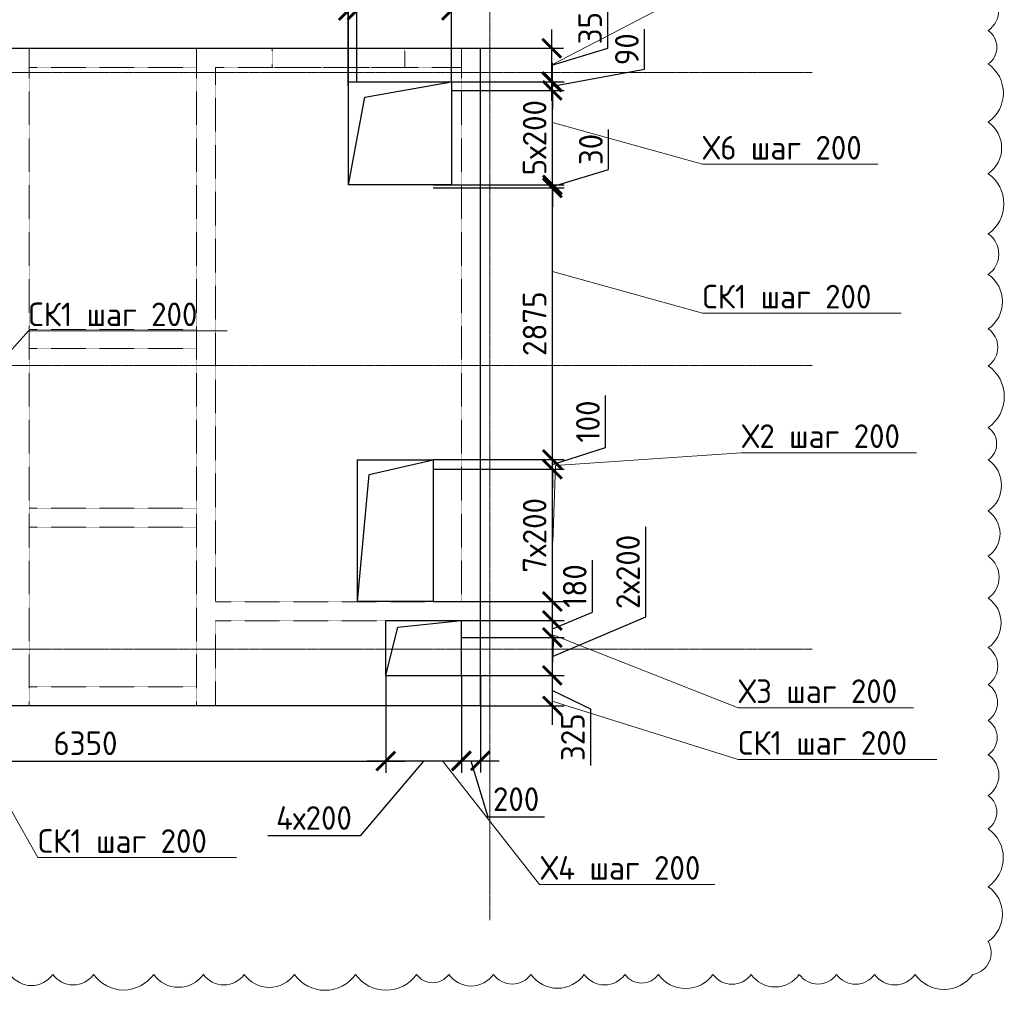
# Model space of a CAD drawing. Header units: millimetres. Extents: x -5898314 to 1055204, y -720802 to 1562611.
# Tile 254 of 256: x -57872 to -47463, y -100333 to -90069. Entities that reach past the tile are written whole.
import ezdxf
from ezdxf import colors
from ezdxf.entities.mleader import LeaderData, LeaderLine
from ezdxf.math import Vec2, Vec3

# ---------------------------------------------------------------- set-up
doc = ezdxf.new("R2010")
doc.units = ezdxf.units.MM
for name, pattern in [('______5', [1100, 800, -100, 100, -100]), ('DASHED', [7, 5, -2, 0]), ('осевая', [50.8, 31.75, -6.35, 6.35, -6.35])]:
    doc.linetypes.add(name, pattern=pattern)
for name, color, linetype, lineweight in [('_0.5', 94, 'Continuous', 50), ('Standard', 7, 'Continuous', 25), ('Оси', 40, '______5', 18), ('Перекрытие ж_бетон', 1, 'Continuous', 30), ('подоснова', 151, 'Continuous', 5), ('СТЕНЫ', 3, 'Continuous', 30)]:
    doc.layers.add(name, color=color, linetype=linetype, lineweight=lineweight)
doc.styles.add('GOST-2.304_Type-B', font='GOST_Common.ttf')
doc.dimstyles.new('СПДС', dxfattribs={"dimscale": 100, "dimtxt": 2.5, "dimasz": 2, "dimexe": 1.25, "dimexo": 0, "dimtad": 1, "dimdec": 0, "dimrnd": 5, "dimtxsty": 'GOST-2.304_Type-B', "dimblk": 'ARCHTICK', "dimcen": 2.5, "dimdle": 2, "dimclrd": 1, "dimclre": 1, "dimclrt": 1, "dimadec": 0, "dimazin": 2, "dimtfac": 0.75, "dimtdec": 0, "dimtmove": 1, "dimatfit": 3, "dimfxl": 1, "dimtfillclr": 256, "dimtolj": 1, "dimarcsym": 1})

# ---------------------------------------------------------------- blocks, each defined once
blk = doc.blocks.new('_ArchTick')
at = {"color": 0, "linetype": 'ByBlock', "const_width": 0.15}
blk.add_lwpolyline([(-0.5, -0.5), (0.5, 0.5)], dxfattribs=at)
blk = doc.blocks.new('*D2040')
at = {"layer": '_0.5', "color": 1, "lineweight": -2, "transparency": 16777216}
for p, q in [((-52241, -97526), (-52241, -96803)), ((-53002, -97003), (-52116, -97003)), ((-52241, -97164), (-51836, -97357)), ((-53002, -97326), (-52116, -97326)), ((-51836, -97357), (-51836, -97957))]:
    blk.add_line(p, q, dxfattribs=at)
at = {"layer": 'DEFPOINTS', "color": 0, "lineweight": 0, "transparency": 16777216}
for p in [(-53002, -97003), (-52241, -97003), (-53002, -97326, 360)]:
    blk.add_point(p, dxfattribs=at)
at = {"layer": '_0.5', "color": 1, "lineweight": -2, "transparency": 16777216, "xscale": 200, "yscale": 200, "zscale": 200}
for p, rotation in [((-52241, -97003), 90), ((-52241, -97326), 270)]:
    blk.add_blockref('_ArchTick', p, dxfattribs=dict(at, rotation=rotation))
at = {"layer": '_0.5', "color": 1, "lineweight": 0, "transparency": 16777216, "insert": (-52024, -97657), "char_height": 250, "attachment_point": 5, "rotation": 90, "style": 'GOST-2.304_Type-B'}
blk.add_mtext('\\A1;325', dxfattribs=at)
blk = doc.blocks.new('*D2041')
at = {"layer": '_0.5', "color": 1, "lineweight": -2, "transparency": 16777216}
for p, q in [((-51254, -96384), (-51254, -95434)), ((-52241, -96803), (-51254, -96384)), ((-52241, -97203), (-52241, -96403)), ((-53202, -96603), (-52116, -96603)), ((-53202, -97003), (-52116, -97003))]:
    blk.add_line(p, q, dxfattribs=at)
at = {"layer": 'DEFPOINTS', "color": 0, "lineweight": 0, "transparency": 16777216}
for p in [(-53202, -96603), (-52241, -96603), (-53202, -97003)]:
    blk.add_point(p, dxfattribs=at)
at = {"layer": '_0.5', "color": 1, "lineweight": -2, "transparency": 16777216, "xscale": 200, "yscale": 200, "zscale": 200}
for p, rotation in [((-52241, -96603), 90), ((-52241, -97003), 270)]:
    blk.add_blockref('_ArchTick', p, dxfattribs=dict(at, rotation=rotation))
at = {"layer": '_0.5', "color": 1, "lineweight": 0, "transparency": 16777216, "insert": (-51441, -95909), "char_height": 250, "attachment_point": 5, "rotation": 90, "style": 'GOST-2.304_Type-B'}
blk.add_mtext('\\A1;2х200', dxfattribs=at)
blk = doc.blocks.new('*D2042')
at = {"layer": '_0.5', "color": 1, "lineweight": -2, "transparency": 16777216}
for p, q in [((-51817, -96334), (-51817, -95784)), ((-52241, -96803), (-52241, -96222)), ((-52241, -96512), (-51817, -96334)), ((-53202, -96422), (-52116, -96422)), ((-53202, -96603), (-52116, -96603))]:
    blk.add_line(p, q, dxfattribs=at)
at = {"layer": 'DEFPOINTS', "color": 0, "lineweight": 0, "transparency": 16777216}
for p in [(-53202, -96422), (-52241, -96422), (-53202, -96603)]:
    blk.add_point(p, dxfattribs=at)
at = {"layer": '_0.5', "color": 1, "lineweight": -2, "transparency": 16777216, "xscale": 200, "yscale": 200, "zscale": 200}
for p, rotation in [((-52241, -96422), 90), ((-52241, -96603), 270)]:
    blk.add_blockref('_ArchTick', p, dxfattribs=dict(at, rotation=rotation))
at = {"layer": '_0.5', "color": 1, "lineweight": 0, "transparency": 16777216, "insert": (-52004, -96059), "char_height": 250, "attachment_point": 5, "rotation": 90, "style": 'GOST-2.304_Type-B'}
blk.add_mtext('\\A1;180', dxfattribs=at)
blk = doc.blocks.new('_None')
blk = doc.blocks.new('*D2043')
at = {"layer": '_0.5', "color": 1, "lineweight": -2, "transparency": 16777216}
for p, q in [((-52241, -96422), (-52241, -94622)), ((-53502, -94822), (-52116, -94822)), ((-53502, -96222), (-52116, -96222))]:
    blk.add_line(p, q, dxfattribs=at)
at = {"layer": 'DEFPOINTS', "color": 0, "lineweight": 0, "transparency": 16777216}
for p in [(-53502, -94822), (-52241, -94822), (-53502, -96222)]:
    blk.add_point(p, dxfattribs=at)
at = {"layer": '_0.5', "color": 1, "lineweight": -2, "transparency": 16777216, "xscale": 200, "yscale": 200, "zscale": 200}
for p, rotation in [((-52241, -94822), 90), ((-52241, -96222), 270)]:
    blk.add_blockref('_ArchTick', p, dxfattribs=dict(at, rotation=rotation))
at = {"layer": '_0.5', "color": 1, "lineweight": 0, "transparency": 16777216, "insert": (-52428, -95522), "char_height": 250, "attachment_point": 5, "rotation": 90, "style": 'GOST-2.304_Type-B'}
blk.add_mtext('\\A1;7х200', dxfattribs=at)
blk = doc.blocks.new('*D2044')
at = {"layer": '_0.5', "color": 1, "lineweight": -2, "transparency": 16777216}
for p, q in [((-51678, -94594), (-51678, -94044)), ((-52241, -94722), (-52241, -94522)), ((-52241, -94772), (-51678, -94594)), ((-53502, -94722), (-52116, -94722)), ((-52241, -94822), (-52241, -94722)), ((-52241, -94822), (-52241, -94722)), ((-53502, -94822), (-52116, -94822)), ((-52241, -94822), (-52241, -95022))]:
    blk.add_line(p, q, dxfattribs=at)
at = {"layer": 'DEFPOINTS', "color": 0, "lineweight": 0, "transparency": 16777216}
for p in [(-53502, -94722), (-52241, -94722), (-53502, -94822)]:
    blk.add_point(p, dxfattribs=at)
at = {"layer": '_0.5', "color": 1, "lineweight": -2, "transparency": 16777216, "xscale": 200, "yscale": 200, "zscale": 200}
for p, rotation in [((-52241, -94722), 270), ((-52241, -94822), 90)]:
    blk.add_blockref('_ArchTick', p, dxfattribs=dict(at, rotation=rotation))
at = {"layer": '_0.5', "color": 1, "lineweight": 0, "transparency": 16777216, "insert": (-51865, -94319), "char_height": 250, "attachment_point": 5, "rotation": 90, "style": 'GOST-2.304_Type-B'}
blk.add_mtext('\\A1;100', dxfattribs=at)
blk = doc.blocks.new('*D2045')
at = {"layer": '_0.5', "color": 1, "lineweight": -2, "transparency": 16777216}
for p, q in [((-52241, -92017), (-52241, -90617)), ((-53307, -90817), (-52116, -90817)), ((-53307, -91817), (-52116, -91817))]:
    blk.add_line(p, q, dxfattribs=at)
at = {"layer": 'DEFPOINTS', "color": 0, "lineweight": 0, "transparency": 16777216}
for p in [(-53307, -90817), (-52241, -90817), (-53307, -91817)]:
    blk.add_point(p, dxfattribs=at)
at = {"layer": '_0.5', "color": 1, "lineweight": -2, "transparency": 16777216, "xscale": 200, "yscale": 200, "zscale": 200}
for p, rotation in [((-52241, -90817), 90), ((-52241, -91817), 270)]:
    blk.add_blockref('_ArchTick', p, dxfattribs=dict(at, rotation=rotation))
at = {"layer": '_0.5', "color": 1, "lineweight": 0, "transparency": 16777216, "insert": (-52428, -91317), "char_height": 250, "attachment_point": 5, "rotation": 90, "style": 'GOST-2.304_Type-B'}
blk.add_mtext('\\A1;5х200', dxfattribs=at)
blk = doc.blocks.new('*D2046')
at = {"layer": '_0.5', "color": 1, "lineweight": -2, "transparency": 16777216}
for p, q in [((-51265, -90594), (-51265, -90169)), ((-52241, -90727), (-52241, -90527)), ((-52241, -90772), (-51265, -90594)), ((-53307, -90727), (-52116, -90727)), ((-52241, -90817), (-52241, -90727)), ((-52241, -90817), (-52241, -90727)), ((-53307, -90817), (-52116, -90817)), ((-52241, -90817), (-52241, -91017))]:
    blk.add_line(p, q, dxfattribs=at)
at = {"layer": 'DEFPOINTS', "color": 0, "lineweight": 0, "transparency": 16777216}
for p in [(-53307, -90727), (-52241, -90727), (-53307, -90817)]:
    blk.add_point(p, dxfattribs=at)
at = {"layer": '_0.5', "color": 1, "lineweight": -2, "transparency": 16777216, "xscale": 200, "yscale": 200, "zscale": 200}
for p, rotation in [((-52241, -90727), 270), ((-52241, -90817), 90)]:
    blk.add_blockref('_ArchTick', p, dxfattribs=dict(at, rotation=rotation))
at = {"layer": '_0.5', "color": 1, "lineweight": 0, "transparency": 16777216, "insert": (-51453, -90382), "char_height": 250, "attachment_point": 5, "rotation": 90, "style": 'GOST-2.304_Type-B'}
blk.add_mtext('\\A1;90', dxfattribs=at)
blk = doc.blocks.new('*D2047')
at = {"layer": '_0.5', "color": 1, "lineweight": -2, "transparency": 16777216}
for p, q in [((-54307, -90727), (-54307, -89845)), ((-53307, -90727), (-53307, -89845)), ((-53107, -89970), (-54507, -89970))]:
    blk.add_line(p, q, dxfattribs=at)
at = {"layer": 'DEFPOINTS', "color": 0, "lineweight": 0, "transparency": 16777216}
for p in [(-54307, -89970), (-54307, -90727), (-53307, -90727)]:
    blk.add_point(p, dxfattribs=at)
at = {"layer": '_0.5', "color": 1, "lineweight": -2, "transparency": 16777216, "xscale": 200, "yscale": 200, "zscale": 200, "rotation": 180}
blk.add_blockref('_ArchTick', (-54307, -89970), dxfattribs=at)
at = {"layer": '_0.5', "color": 1, "lineweight": -2, "transparency": 16777216, "xscale": 200, "yscale": 200, "zscale": 200}
blk.add_blockref('_ArchTick', (-53307, -89970), dxfattribs=at)
at = {"layer": '_0.5', "color": 1, "lineweight": 0, "transparency": 16777216, "insert": (-53807, -89782), "char_height": 250, "attachment_point": 5, "style": 'GOST-2.304_Type-B'}
blk.add_mtext('\\A1;5х200', dxfattribs=at)
blk = doc.blocks.new('*D2048')
at = {"layer": '_0.5', "color": 1, "lineweight": -2, "transparency": 16777216}
for p, q in [((-54352, -89970), (-54249, -89626)), ((-54249, -89626), (-53824, -89626)), ((-54397, -90727), (-54397, -89845)), ((-54307, -90727), (-54307, -89845)), ((-54397, -89970), (-54597, -89970)), ((-54307, -89970), (-54397, -89970)), ((-54307, -89970), (-54397, -89970)), ((-54307, -89970), (-54107, -89970))]:
    blk.add_line(p, q, dxfattribs=at)
at = {"layer": 'DEFPOINTS', "color": 0, "lineweight": 0, "transparency": 16777216}
for p in [(-54397, -89970), (-54397, -90727), (-54307, -90727)]:
    blk.add_point(p, dxfattribs=at)
at = {"layer": '_0.5', "color": 1, "lineweight": -2, "transparency": 16777216, "xscale": 200, "yscale": 200, "zscale": 200}
blk.add_blockref('_ArchTick', (-54397, -89970), dxfattribs=at)
at = {"layer": '_0.5', "color": 1, "lineweight": -2, "transparency": 16777216, "xscale": 200, "yscale": 200, "zscale": 200, "rotation": 180}
blk.add_blockref('_ArchTick', (-54307, -89970), dxfattribs=at)
at = {"layer": '_0.5', "color": 1, "lineweight": 0, "transparency": 16777216, "insert": (-54037, -89438), "char_height": 250, "attachment_point": 5, "style": 'GOST-2.304_Type-B'}
blk.add_mtext('\\A1;90', dxfattribs=at)
blk = doc.blocks.new('*D2060')
at = {"layer": '_0.5', "color": 1, "lineweight": -2, "transparency": 16777216}
for p, q in [((-53202, -97003), (-53202, -98031)), ((-53002, -97003), (-53002, -98031)), ((-53402, -97906), (-52802, -97906)), ((-53102, -97906), (-52924, -98499)), ((-52924, -98499), (-52324, -98499))]:
    blk.add_line(p, q, dxfattribs=at)
at = {"layer": 'DEFPOINTS', "color": 0, "lineweight": 0, "transparency": 16777216}
for p in [(-53202, -97003), (-53002, -97003), (-53002, -97906)]:
    blk.add_point(p, dxfattribs=at)
at = {"layer": '_0.5', "color": 1, "lineweight": -2, "transparency": 16777216, "xscale": 200, "yscale": 200, "zscale": 200, "rotation": 180}
blk.add_blockref('_ArchTick', (-53202, -97906), dxfattribs=at)
at = {"layer": '_0.5', "color": 1, "lineweight": -2, "transparency": 16777216, "xscale": 200, "yscale": 200, "zscale": 200}
blk.add_blockref('_ArchTick', (-53002, -97906), dxfattribs=at)
at = {"layer": '_0.5', "color": 1, "lineweight": 0, "transparency": 16777216, "insert": (-52624, -98312), "char_height": 250, "attachment_point": 5, "style": 'GOST-2.304_Type-B'}
blk.add_mtext('\\A1;200', dxfattribs=at)
blk = doc.blocks.new('*D2061')
at = {"layer": '_0.5', "color": 1, "lineweight": -2, "transparency": 16777216}
for p, q in [((-54002, -97003), (-54002, -98034)), ((-53202, -97003), (-53202, -98034)), ((-53602, -97909), (-54274, -98699)), ((-53002, -97909), (-54202, -97909)), ((-54274, -98699), (-55249, -98699))]:
    blk.add_line(p, q, dxfattribs=at)
at = {"layer": 'DEFPOINTS', "color": 0, "lineweight": 0, "transparency": 16777216}
for p in [(-54002, -97003), (-53202, -97003, 231), (-54002, -97909)]:
    blk.add_point(p, dxfattribs=at)
at = {"layer": '_0.5', "color": 1, "lineweight": -2, "transparency": 16777216, "xscale": 200, "yscale": 200, "zscale": 200, "rotation": 180}
blk.add_blockref('_ArchTick', (-54002, -97909), dxfattribs=at)
at = {"layer": '_0.5', "color": 1, "lineweight": -2, "transparency": 16777216, "xscale": 200, "yscale": 200, "zscale": 200}
blk.add_blockref('_ArchTick', (-53202, -97909), dxfattribs=at)
at = {"layer": '_0.5', "color": 1, "lineweight": 0, "transparency": 16777216, "insert": (-54761, -98511), "char_height": 250, "attachment_point": 5, "style": 'GOST-2.304_Type-B'}
blk.add_mtext('\\A1;4х200', dxfattribs=at)
blk = doc.blocks.new('*D2062')
at = {"layer": '_0.5', "color": 1, "lineweight": -2, "transparency": 16777216}
for p, q in [((-60352, -97326), (-60352, -98034)), ((-54002, -97326), (-54002, -98034)), ((-60552, -97909), (-53802, -97909))]:
    blk.add_line(p, q, dxfattribs=at)
at = {"layer": 'DEFPOINTS', "color": 0, "lineweight": 0, "transparency": 16777216}
for p in [(-60352, -97326, 360), (-54002, -97326), (-54002, -97909)]:
    blk.add_point(p, dxfattribs=at)
at = {"layer": '_0.5', "color": 1, "lineweight": -2, "transparency": 16777216, "xscale": 200, "yscale": 200, "zscale": 200, "rotation": 180}
blk.add_blockref('_ArchTick', (-60352, -97909), dxfattribs=at)
at = {"layer": '_0.5', "color": 1, "lineweight": -2, "transparency": 16777216, "xscale": 200, "yscale": 200, "zscale": 200}
blk.add_blockref('_ArchTick', (-54002, -97909), dxfattribs=at)
at = {"layer": '_0.5', "color": 1, "lineweight": 0, "transparency": 16777216, "insert": (-57177, -97721), "char_height": 250, "attachment_point": 5, "style": 'GOST-2.304_Type-B'}
blk.add_mtext('\\A1;6350', dxfattribs=at)
blk = doc.blocks.new('*D2063')
at = {"layer": '_0.5', "color": 1, "lineweight": -2, "transparency": 16777216}
for p, q in [((-52241, -94921), (-52241, -91647)), ((-53502, -91847), (-52116, -91847)), ((-53496, -94721), (-52116, -94721))]:
    blk.add_line(p, q, dxfattribs=at)
at = {"layer": 'DEFPOINTS', "color": 0, "lineweight": 0, "transparency": 16777216}
for p in [(-53502, -91847), (-52241, -91847), (-53496, -94721)]:
    blk.add_point(p, dxfattribs=at)
at = {"layer": '_0.5', "color": 1, "lineweight": -2, "transparency": 16777216, "xscale": 200, "yscale": 200, "zscale": 200}
for p, rotation in [((-52241, -91847), 90), ((-52241, -94721), 270)]:
    blk.add_blockref('_ArchTick', p, dxfattribs=dict(at, rotation=rotation))
at = {"layer": '_0.5', "color": 1, "lineweight": 0, "transparency": 16777216, "insert": (-52428, -93284), "char_height": 250, "attachment_point": 5, "rotation": 90, "style": 'GOST-2.304_Type-B'}
blk.add_mtext('\\A1;2875', dxfattribs=at)
blk = doc.blocks.new('*D2064')
at = {"layer": '_0.5', "color": 1, "lineweight": -2, "transparency": 16777216}
for p, q in [((-51647, -91654), (-51647, -91229)), ((-52241, -91817), (-52241, -91617)), ((-52241, -91832), (-51647, -91654)), ((-53502, -91817), (-52116, -91817)), ((-53502, -91847), (-52116, -91847)), ((-52241, -91847), (-52241, -91817)), ((-52241, -91847), (-52241, -91817)), ((-52241, -91847), (-52241, -92047))]:
    blk.add_line(p, q, dxfattribs=at)
at = {"layer": 'DEFPOINTS', "color": 0, "lineweight": 0, "transparency": 16777216}
for p in [(-53502, -91817), (-53502, -91847), (-52241, -91817)]:
    blk.add_point(p, dxfattribs=at)
at = {"layer": '_0.5', "color": 1, "lineweight": -2, "transparency": 16777216, "xscale": 200, "yscale": 200, "zscale": 200}
for p, rotation in [((-52241, -91817), 270), ((-52241, -91847), 90)]:
    blk.add_blockref('_ArchTick', p, dxfattribs=dict(at, rotation=rotation))
at = {"layer": '_0.5', "color": 1, "lineweight": 0, "transparency": 16777216, "insert": (-51834, -91442), "char_height": 250, "attachment_point": 5, "rotation": 90, "style": 'GOST-2.304_Type-B'}
blk.add_mtext('\\A1;30', dxfattribs=at)
blk = doc.blocks.new('*D2068')
at = {"layer": '_0.5', "color": 1, "lineweight": -2, "transparency": 16777216}
for p, q in [((-51654, -90372), (-51654, -89772)), ((-52248, -90927), (-52248, -90172)), ((-53307, -90372), (-52123, -90372)), ((-52248, -90550), (-51654, -90372)), ((-53307, -90727), (-52123, -90727))]:
    blk.add_line(p, q, dxfattribs=at)
at = {"layer": 'DEFPOINTS', "color": 0, "lineweight": 0, "transparency": 16777216}
for p in [(-53307, -90372), (-52248, -90372), (-53307, -90727)]:
    blk.add_point(p, dxfattribs=at)
at = {"layer": '_0.5', "color": 1, "lineweight": -2, "transparency": 16777216, "xscale": 200, "yscale": 200, "zscale": 200}
for p, rotation in [((-52248, -90372), 90), ((-52248, -90727), 270)]:
    blk.add_blockref('_ArchTick', p, dxfattribs=dict(at, rotation=rotation))
at = {"layer": '_0.5', "color": 1, "lineweight": 0, "transparency": 16777216, "insert": (-51842, -90072), "char_height": 250, "attachment_point": 5, "rotation": 90, "style": 'GOST-2.304_Type-B'}
blk.add_mtext('\\A1;355', dxfattribs=at)
blk = doc.blocks.new('*D2075')
at = {"layer": '_0.5', "color": 1, "lineweight": -2, "transparency": 16777216}
for p, q in [((-59188, -90770), (-59188, -89848)), ((-54398, -90770), (-54398, -89848)), ((-59388, -89973), (-54198, -89973))]:
    blk.add_line(p, q, dxfattribs=at)
at = {"layer": 'DEFPOINTS', "color": 0, "lineweight": 0, "transparency": 16777216}
for p in [(-54398, -89973), (-59188, -90770), (-54398, -90770)]:
    blk.add_point(p, dxfattribs=at)
at = {"layer": '_0.5', "color": 1, "lineweight": -2, "transparency": 16777216, "xscale": 200, "yscale": 200, "zscale": 200, "rotation": 180}
blk.add_blockref('_ArchTick', (-59188, -89973), dxfattribs=at)
at = {"layer": '_0.5', "color": 1, "lineweight": -2, "transparency": 16777216, "xscale": 200, "yscale": 200, "zscale": 200}
blk.add_blockref('_ArchTick', (-54398, -89973), dxfattribs=at)
at = {"layer": '_0.5', "color": 1, "lineweight": 0, "transparency": 16777216, "insert": (-56793, -89785), "char_height": 250, "attachment_point": 5, "style": 'GOST-2.304_Type-B'}
blk.add_mtext('\\A1;4790', dxfattribs=at)

msp = doc.modelspace()

# ---------------------------------------------------------------- linework, layer by layer
at = {"layer": '_0.5', "color": 240, "lineweight": 0, "true_color": 0xed1f24}
msp.add_lwpolyline([(-57974.8, -100164.79, 0.52056705), (-57521.4, -100164.79, 0.52056705), (-57091.27, -100164.79, 0.52056705), (-56455.84, -100164.79, 0.52056705), (-55930.08, -100164.79, 0.52056705), (-55498.41, -100164.79, 0.52056705), (-54968.59, -100164.79, 0.52056705), (-54320.96, -100164.79, 0.52056705), (-53676.34, -100164.79, 0.52056705), (-53335.29, -100164.79, 0.52056705), (-52862.05, -100164.79, 0.52056705), (-52467.57, -100164.79, 0.52056705), (-51903.69, -100164.79, 0.52056705), (-51473.68, -100164.79, 0.52056705), (-51119.39, -100164.79, 0.52056705), (-50543.05, -100164.79, 0.52056705), (-50139.71, -100164.79, 0.52056705), (-49629.87, -100164.79, 0.52056705), (-49236.23, -100164.79, 0.52056705), (-48835.12, -100164.79, 0.52056705), (-48405.82, -100164.79, 0.52056705), (-47794.48, -100164.79, 0.52056705), (-47632.75, -99816.46, 0.52056705), (-47632.75, -99237.68, 0.52056705), (-47632.75, -98624.63, 0.52056705), (-47632.75, -98273.99, 0.52056705), (-47632.75, -97842.45, 0.52056705), (-47632.75, -97479.42, 0.52056705), (-47632.75, -97099.01, 0.52056705), (-47632.75, -96709.69, 0.52056705), (-47632.75, -96186.62, 0.52056705), (-47632.75, -95743.67, 0.52056705), (-47632.75, -95264.82, 0.52056705), (-47632.75, -94723.72, 0.52056705), (-47632.75, -94382.01, 0.52056705), (-47632.75, -93729.31, 0.52056705), (-47632.75, -93339.64, 0.52056705), (-47632.75, -92762.59, 0.52056705), (-47632.75, -92333.31, 0.52056705), (-47632.75, -91698.07, 0.52056705), (-47632.75, -91152.53, 0.52056705), (-47632.75, -90537.79, 0.52056705), (-47632.75, -90184.72, 0.52056705), (-47632.75, -89756.3, 0.52056705)], format="xyb", dxfattribs=at)
at = {"layer": 'Standard', "color": 7, "linetype": 'Continuous', "lineweight": 25, "transparency": 33554687}
for points in [[(-54397.2, -91817.41), (-54222.68, -90887.96), (-53307.2, -90727.41)], [(-54302.29, -96222.32), (-54177.56, -94878.75), (-53502.29, -94722.32)], [(-54002.29, -97002.63), (-53875.12, -96493.34), (-53202.29, -96422.34)]]:
    msp.add_lwpolyline(points, dxfattribs=at)
at = {"layer": 'Оси', "color": 16, "linetype": 'осевая', "lineweight": 0, "ltscale": 0.5, "transparency": 33554687}
for p, q in [((-52902.29, -86864.01), (-52902.29, -99591.78)), ((-64643.31, -90627.32), (-49495.48, -90627.32)), ((-64643.31, -93727.32), (-49495.48, -93727.32)), ((-64643.31, -96727.32), (-49495.48, -96727.32))]:
    msp.add_line(p, q, dxfattribs=at)
at = {"layer": 'Перекрытие ж_бетон', "color": 3}
for p, q in [((-54002.29, -96422.34), (-53202.29, -96422.34)), ((-54002.29, -97002.63), (-54002.29, -96422.34)), ((-53202.29, -97002.63), (-53202.29, -96422.34)), ((-54002.29, -97002.63), (-53202.29, -97002.63))]:
    msp.add_line(p, q, dxfattribs=at)
at = {"layer": 'Перекрытие ж_бетон', "color": 3, "elevation": 360}
msp.add_lwpolyline([(-60352.29, -90372.33), (-53002.43, -90372.33), (-53002.43, -97326.33), (-60352.29, -97326.33)], close=True, dxfattribs=at)
at = {"layer": 'Перекрытие ж_бетон', "color": 3}
for points in [[(-54397.2, -90727.41), (-53307.2, -90727.41), (-53307.2, -91817.41), (-54397.2, -91817.41), (-54397.2, -90727.41)], [(-53502.29, -96222.32), (-54302.29, -96222.32), (-54302.29, -94722.32), (-53502.29, -94722.32), (-53502.29, -96222.32)]]:
    msp.add_lwpolyline(points, close=True, dxfattribs=at)
at = {"layer": 'СТЕНЫ', "color": 252, "linetype": 'DASHED', "lineweight": 0, "ltscale": 0.5, "true_color": 0x939598, "transparency": 33554687}
for p, q in [((-57772.29, -90375.55), (-57772.29, -97325.55)), ((-57772.29, -90375.55), (-57772.29, -90375.55)), ((-56002.29, -90375.55), (-56002.29, -97325.55)), ((-56002.29, -90375.55), (-56002.29, -90375.55)), ((-53202.29, -90375.55), (-53202.29, -96225.55)), ((-53202.29, -90375.55), (-53202.29, -90375.55)), ((-57772.29, -90575.55), (-57772.29, -90575.55)), ((-56002.29, -90575.55), (-57772.29, -90575.55)), ((-56002.29, -90575.55), (-56002.29, -90575.55)), ((-55802.29, -90575.55), (-53202.29, -90575.55)), ((-55802.29, -90575.55), (-55802.29, -90575.55)), ((-55802.29, -90575.55), (-55802.29, -96225.55)), ((-53202.29, -90575.55), (-53202.29, -90575.55)), ((-53002.43, -97326.33, 360), (-53002.29, -90625.55)), ((-57772.29, -93345.55), (-57772.29, -93345.55)), ((-56002.29, -93345.55), (-57772.29, -93345.55)), ((-56002.29, -93345.55), (-56002.29, -93345.55)), ((-56002.29, -93545.55), (-57772.29, -93545.55)), ((-57772.29, -93545.55), (-57772.29, -93545.55)), ((-56002.29, -93545.55), (-56002.29, -93545.55)), ((-57772.29, -95235.55), (-56002.29, -95235.55)), ((-57772.29, -95235.55), (-57772.29, -95235.55)), ((-56002.29, -95235.55), (-56002.29, -95235.55)), ((-57772.29, -95435.55), (-57772.29, -95435.55)), ((-57772.29, -95435.55), (-56002.29, -95435.55)), ((-56002.29, -95435.55), (-56002.29, -95435.55)), ((-53202.29, -96225.55), (-55802.29, -96225.55)), ((-55802.29, -96225.55), (-55802.29, -96225.55)), ((-53202.29, -96225.55), (-53202.29, -96225.55)), ((-55802.29, -96425.55), (-55802.29, -96425.55)), ((-53202.29, -96425.55), (-55802.29, -96425.55)), ((-55802.29, -96425.55), (-55802.29, -97325.55)), ((-53302.29, -96425.55), (-53302.29, -96425.55)), ((-53202.29, -97326.33, 360), (-53202.29, -96425.55)), ((-57772.29, -97125.55), (-57772.29, -97125.55)), ((-56002.29, -97125.55), (-57772.29, -97125.55)), ((-56002.29, -97125.55), (-56002.29, -97125.55)), ((-57972.29, -97325.55), (-55802.29, -97325.55)), ((-57772.29, -97325.55), (-57772.29, -97325.55)), ((-56002.29, -97325.55), (-56002.29, -97325.55)), ((-55802.29, -97325.55), (-55802.29, -97325.55))]:
    msp.add_line(p, q, dxfattribs=at)
msp.add_lwpolyline([(-53002.29, -90625.55), (-53002.15, -90375.55), (-60352.15, -90375.55), (-60352.15, -90625.55)], dxfattribs=at)
at = {"layer": 'СТЕНЫ', "color": 252, "linetype": 'DASHED', "lineweight": 0, "ltscale": 0.5, "true_color": 0x939598, "transparency": 33554687, "elevation": -360}
msp.add_lwpolyline([(-55201.89, -90372.55), (-53802.15, -90372.55), (-53802.15, -90575.55), (-55201.89, -90575.55)], close=True, dxfattribs=at)

# ---------------------------------------------------------------- dimensions: what is measured, and where the dimension line sits
at = {"layer": '_0.5', "color": 1, "lineweight": 0}
for base, p1, p2, picture, middle in [((-54397.2, -89969.56), (-54307.2, -90727.41), (-54397.2, -90727.41), '*D2048', (-54186.58, -89438.31)), ((-54397.75, -89972.62), (-59188.21, -90769.86), (-54397.75, -90769.86), '*D2075', (-56792.98, -89785.12)), ((-53002.43, -97905.52), (-53202.29, -97002.63), (-53002.43, -97002.63), '*D2060', (-52861.73, -98311.77)), ((-54002.29, -97908.51), (-60352.29, -97326.33, 360), (-54002.29, -97326.33), '*D2062', (-57177.29, -97721.01))]:
    dim = msp.add_linear_dim(base=base, p1=p1, p2=p2, dimstyle='СПДС', dxfattribs=at)
    dim.commit()
    dim.dimension.update_dxf_attribs({"geometry": picture, "text_midpoint": middle})
dim = msp.add_linear_dim(base=(-54307.2, -89969.56), p1=(-53307.2, -90727.41), p2=(-54307.2, -90727.41), text='5х200', dimstyle='СПДС', dxfattribs=at)
dim.commit()
dim.dimension.update_dxf_attribs({"geometry": '*D2047', "text_midpoint": (-53807.2, -89782.06)})
for base, p1, p2, picture, middle in [((-52247.98, -90372.33), (-53307.2, -90727.41), (-53307.2, -90372.33), '*D2068', (-51841.73, -90309.24)), ((-52240.65, -91817.41), (-53502.29, -91847.41), (-53502.29, -91817.41), '*D2064', (-51834.4, -91591.79)), ((-52240.65, -91847.41), (-53495.69, -94720.8), (-53502.29, -91847.41), '*D2063', (-52428.15, -93284.1))]:
    dim = msp.add_linear_dim(base=base, p1=p1, p2=p2, angle=90, dimstyle='СПДС', dxfattribs=at)
    dim.commit()
    dim.dimension.update_dxf_attribs({"geometry": picture, "text_midpoint": middle})
for base, p1, p2, picture, middle in [((-52240.65, -90727.41), (-53307.2, -90817.41), (-53307.2, -90727.41), '*D2046', (-51265.41, -90531.79)), ((-52240.65, -94722.32), (-53502.29, -94822.32), (-53502.29, -94722.32), '*D2044', (-51678, -94531.7)), ((-52240.65, -96422.34), (-53202.29, -96602.63), (-53202.29, -96422.34), '*D2042', (-51816.57, -96271.86)), ((-52240.65, -97002.63), (-53002.43, -97326.33, 360), (-53002.42, -97002.63), '*D2040', (-51836.43, -97419.97))]:
    dim = msp.add_linear_dim(base=base, p1=p1, p2=p2, angle=90, dimstyle='СПДС', dxfattribs=at)
    dim.commit()
    dim.dimension.update_dxf_attribs({"geometry": picture, "text_midpoint": middle, "dimtype": 160})
for base, p1, p2, text, picture, middle in [((-52240.65, -90817.41), (-53307.2, -91817.41), (-53307.2, -90817.41), '5х200', '*D2045', (-52428.15, -91317.41)), ((-52240.65, -94822.32), (-53502.29, -96222.32), (-53502.29, -94822.32), '7х200', '*D2043', (-52428.15, -95522.32))]:
    dim = msp.add_linear_dim(base=base, p1=p1, p2=p2, angle=90, text=text, dimstyle='СПДС', dxfattribs=at)
    dim.commit()
    dim.dimension.update_dxf_attribs({"geometry": picture, "text_midpoint": middle})
dim = msp.add_linear_dim(base=(-52240.65, -96602.63), p1=(-53202.29, -97002.63), p2=(-53202.29, -96602.63), angle=90, text='2х200', dimstyle='СПДС', dxfattribs=at)
dim.commit()
dim.dimension.update_dxf_attribs({"geometry": '*D2041', "text_midpoint": (-51253.64, -96321.97), "dimtype": 160})
dim = msp.add_linear_dim(base=(-54002.29, -97908.51), p1=(-53202.29, -97002.63, 230.63), p2=(-54002.29, -97002.63), text='4х200', dimstyle='СПДС', dxfattribs=at)
dim.commit()
dim.dimension.update_dxf_attribs({"geometry": '*D2061', "text_midpoint": (-54336.18, -98698.88), "dimtype": 160})

# ---------------------------------------------------------------- leaders
at = {"layer": 'подоснова', "color": 2, "lineweight": 0, "ltscale": 0.3}
ml = msp.add_multileader_mtext('Standard', dxfattribs=at)
ml.set_content('СК1 шаг 200 ', color=2, style='GOST-2.304_Type-B')
ml.set_leader_properties(color=256, linetype='ByLayer', lineweight=15)
ml.set_arrow_properties(name='NONE')
ml.build(insert=Vec2(0, 0))
ml.multileader.update_dxf_attribs({"text_left_attachment_type": 6, "text_right_attachment_type": 6, "dogleg_length": 0.1, "arrow_head_size": 18})
ctx = ml.context
ctx.base_point, ctx.char_height, ctx.arrow_head_size, ctx.landing_gap_size, ctx.plane_origin = Vec3(-50653.77, -89717.78), 250, 18, 20, Vec3(-52180.21, -86090.63)
ctx.left_attachment, ctx.right_attachment, ctx.text_align_type = 6, 6, 1
notes = []
notes.append((ctx, [(0, (1, 1, 0), (-50653.87, -89717.78), (1, 0), 0.1, [(2, [(-52240.65, -90544.73)], 0, [])])]))
ctx.mtext.insert, ctx.mtext.alignment, ctx.mtext.flow_direction = Vec3(-49760.66, -89417.78), 2, 5
ml = msp.add_multileader_mtext('Standard', dxfattribs=at)
ml.set_content('СК1 шаг 200 ', color=2, style='GOST-2.304_Type-B')
ml.set_leader_properties(color=256, linetype='ByLayer', lineweight=15)
ml.set_arrow_properties(name='NONE')
ml.build(insert=Vec2(0, 0))
ml.multileader.update_dxf_attribs({"text_left_attachment_type": 6, "text_right_attachment_type": 6, "dogleg_length": 0.1, "arrow_head_size": 18})
ctx = ml.context
ctx.base_point, ctx.char_height, ctx.arrow_head_size, ctx.landing_gap_size, ctx.plane_origin = Vec3(-57779.29, -93360.28), 250, 18, 20, Vec3(-59305.73, -88465.97)
ctx.left_attachment, ctx.right_attachment, ctx.text_align_type = 6, 6, 1
notes.append((ctx, [(0, (1, 1, 0), (-57779.39, -93360.28), (1, 0), 0.1, [(3, [(-61011.85, -90675.11), (-60965.39, -92411.96), (-61021.64, -95190.48), (-61003.02, -96947.37)], 0, [])])]))
ctx.mtext.insert, ctx.mtext.alignment, ctx.mtext.flow_direction = Vec3(-56886.18, -93060.28), 2, 5
ml = msp.add_multileader_mtext('Standard', dxfattribs=at)
ml.set_content('Х6 шаг 200 ', color=2, style='GOST-2.304_Type-B')
ml.set_leader_properties(color=256, linetype='ByLayer', lineweight=15)
ml.set_arrow_properties(name='NONE')
ml.build(insert=Vec2(0, 0))
ml.multileader.update_dxf_attribs({"text_left_attachment_type": 6, "text_right_attachment_type": 6, "dogleg_length": 0.1, "arrow_head_size": 18})
ctx = ml.context
ctx.base_point, ctx.char_height, ctx.arrow_head_size, ctx.landing_gap_size, ctx.plane_origin = Vec3(-50653.77, -91598.47), 250, 18, 20, Vec3(-52180.21, -86704.16)
ctx.left_attachment, ctx.right_attachment, ctx.text_align_type = 6, 6, 1
notes.append((ctx, [(0, (1, 1, 0), (-50653.87, -91598.47), (1, 0), 0.1, [(2, [(-52240.65, -91158.26)], 0, [])])]))
ctx.mtext.insert, ctx.mtext.alignment, ctx.mtext.flow_direction = Vec3(-49810.66, -91298.47), 2, 5
ml = msp.add_multileader_mtext('Standard', dxfattribs=at)
ml.set_content('СК1 шаг 200 ', color=2, style='GOST-2.304_Type-B')
ml.set_leader_properties(color=256, linetype='ByLayer', lineweight=15)
ml.set_arrow_properties(name='NONE')
ml.build(insert=Vec2(0, 0))
ml.multileader.update_dxf_attribs({"text_left_attachment_type": 6, "text_right_attachment_type": 6, "dogleg_length": 0.1, "arrow_head_size": 18})
ctx = ml.context
ctx.base_point, ctx.char_height, ctx.arrow_head_size, ctx.landing_gap_size, ctx.plane_origin = Vec3(-50653.77, -93172.82), 250, 18, 20, Vec3(-52180.21, -88278.51)
ctx.left_attachment, ctx.right_attachment, ctx.text_align_type = 6, 6, 1
notes.append((ctx, [(0, (1, 1, 0), (-50653.87, -93172.82), (1, 0), 0.1, [(2, [(-52240.65, -92732.61)], 0, [])])]))
ctx.mtext.insert, ctx.mtext.alignment, ctx.mtext.flow_direction = Vec3(-49760.66, -92872.82), 2, 5
ml = msp.add_multileader_mtext('Standard', dxfattribs=at)
ml.set_content('Х2 шаг 200 ', color=2, style='GOST-2.304_Type-B')
ml.set_leader_properties(color=256, linetype='ByLayer', lineweight=15)
ml.set_arrow_properties(name='NONE')
ml.build(insert=Vec2(0, 0))
ml.multileader.update_dxf_attribs({"text_left_attachment_type": 6, "text_right_attachment_type": 6, "dogleg_length": 0.1, "arrow_head_size": 18})
ctx = ml.context
ctx.base_point, ctx.char_height, ctx.arrow_head_size, ctx.landing_gap_size, ctx.plane_origin = Vec3(-50244.7, -94648.1), 250, 18, 20, Vec3(-51771.14, -90662.44)
ctx.left_attachment, ctx.right_attachment, ctx.text_align_type = 6, 6, 1
notes.append((ctx, [(0, (1, 1, 0), (-50244.8, -94648.1), (1, 0), 0.1, [(0, [(-52234.98, -95591.34), (-52207.34, -94784.29)], 0, [])])]))
ctx.mtext.insert, ctx.mtext.alignment, ctx.mtext.flow_direction = Vec3(-49401.59, -94348.1), 2, 5
ml = msp.add_multileader_mtext('Standard', dxfattribs=at)
ml.set_content('Х3 шаг 200 ', color=2, style='GOST-2.304_Type-B')
ml.set_leader_properties(color=256, linetype='ByLayer', lineweight=15)
ml.set_arrow_properties(name='NONE')
ml.build(insert=Vec2(0, 0))
ml.multileader.update_dxf_attribs({"text_left_attachment_type": 6, "text_right_attachment_type": 6, "dogleg_length": 0.1, "arrow_head_size": 18})
ctx = ml.context
ctx.base_point, ctx.char_height, ctx.arrow_head_size, ctx.landing_gap_size, ctx.plane_origin = Vec3(-50276.53, -97345.2), 250, 18, 20, Vec3(-51802.98, -92450.89)
ctx.left_attachment, ctx.right_attachment, ctx.text_align_type = 6, 6, 1
notes.append((ctx, [(0, (1, 1, 0), (-50276.63, -97345.2), (1, 0), 0.1, [(1, [(-52237.87, -96904.99), (-52225.01, -96579.52)], 0, [])])]))
ctx.mtext.insert, ctx.mtext.alignment, ctx.mtext.flow_direction = Vec3(-49433.43, -97045.2), 2, 5
ml = msp.add_multileader_mtext('Standard', dxfattribs=at)
ml.set_content('СК1 шаг 200 ', color=2, style='GOST-2.304_Type-B')
ml.set_leader_properties(color=256, linetype='ByLayer', lineweight=15)
ml.set_arrow_properties(name='NONE')
ml.build(insert=Vec2(0, 0))
ml.multileader.update_dxf_attribs({"text_left_attachment_type": 6, "text_right_attachment_type": 6, "dogleg_length": 0.1, "arrow_head_size": 18})
ctx = ml.context
ctx.base_point, ctx.char_height, ctx.arrow_head_size, ctx.landing_gap_size, ctx.plane_origin = Vec3(-50276.53, -97892.37), 250, 18, 20, Vec3(-51802.98, -92998.07)
ctx.left_attachment, ctx.right_attachment, ctx.text_align_type = 6, 6, 1
notes.append((ctx, [(0, (1, 1, 0), (-50276.63, -97892.37), (1, 0), 0.1, [(2, [(-52233.68, -97277.85)], 0, [])])]))
ctx.mtext.insert, ctx.mtext.alignment, ctx.mtext.flow_direction = Vec3(-49383.43, -97592.37), 2, 5
ml = msp.add_multileader_mtext('Standard', dxfattribs=at)
ml.set_content('СК1 шаг 200 ', color=2, style='GOST-2.304_Type-B')
ml.set_leader_properties(color=256, linetype='ByLayer', lineweight=15)
ml.set_arrow_properties(name='NONE')
ml.build(insert=Vec2(0, 0))
ml.multileader.update_dxf_attribs({"text_left_attachment_type": 6, "text_right_attachment_type": 6, "dogleg_length": 0.1, "arrow_head_size": 18})
ctx = ml.context
ctx.base_point, ctx.char_height, ctx.arrow_head_size, ctx.landing_gap_size, ctx.plane_origin = Vec3(-57679.08, -98929.73), 250, 18, 20, Vec3(-59205.52, -94035.42)
ctx.left_attachment, ctx.right_attachment, ctx.text_align_type = 6, 6, 1
notes.append((ctx, [(0, (1, 1, 0), (-57679.18, -98929.73), (1, 0), 0.1, [(2, [(-58247.01, -97927.7)], 0, [])])]))
ctx.mtext.insert, ctx.mtext.alignment, ctx.mtext.flow_direction = Vec3(-56785.97, -98629.73), 2, 5
ml = msp.add_multileader_mtext('Standard', dxfattribs=at)
ml.set_content('Х4 шаг 200 ', color=2, style='GOST-2.304_Type-B')
ml.set_leader_properties(color=256, linetype='ByLayer', lineweight=15)
ml.set_arrow_properties(name='NONE')
ml.build(insert=Vec2(0, 0))
ml.multileader.update_dxf_attribs({"text_left_attachment_type": 6, "text_right_attachment_type": 6, "dogleg_length": 0.1, "arrow_head_size": 18})
ctx = ml.context
ctx.base_point, ctx.char_height, ctx.arrow_head_size, ctx.landing_gap_size, ctx.plane_origin = Vec3(-52375.81, -99213.73), 250, 18, 20, Vec3(-53902.25, -94319.42)
ctx.left_attachment, ctx.right_attachment, ctx.text_align_type = 6, 6, 1
notes.append((ctx, [(0, (1, 1, 0), (-52375.91, -99213.73), (1, 0), 0.1, [(2, [(-53402.29, -97905.52)], 0, [])])]))
ctx.mtext.insert, ctx.mtext.alignment, ctx.mtext.flow_direction = Vec3(-51520.2, -98913.73), 2, 5
for ctx, leaders in notes:
    for number, flags, end, landing, length, lines in leaders:
        leader = LeaderData()
        leader.index, (leader.has_last_leader_line, leader.has_dogleg_vector, leader.attachment_direction) = number, flags
        leader.last_leader_point, leader.dogleg_vector, leader.dogleg_length = Vec3(end), Vec3(landing), length
        for number, points, colour, breaks in lines:
            line = LeaderLine()
            line.index, line.vertices, line.color, line.breaks = number, Vec3.list(points), colors.encode_raw_color(colour), breaks
            leader.lines.append(line)
        ctx.leaders.append(leader)

doc.saveas('drawing.dxf')
